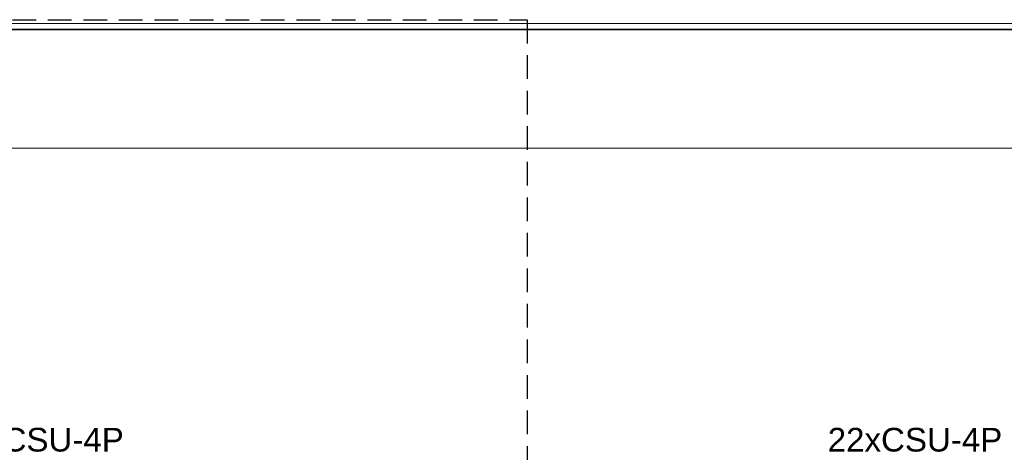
# Model space of a CAD drawing. Header units: millimetres. Extents: x 4476663 to 4477054, y -30323851 to -30323414.
# Tile 106 of 256: x 4476925.74 to 4476934.06, y -30323783.16 to -30323779.51. Entities that reach past the tile are written whole.
import ezdxf

# ---------------------------------------------------------------- set-up
doc = ezdxf.new("R2010")
doc.units = ezdxf.units.MM
doc.linetypes.add('JIS_02_2.0', pattern=[0.3, 0.2, -0.1])
doc.linetypes.add('NULL', pattern=[0])
for name, color, linetype, lineweight in [('CE-Textos fios', 7, 'Continuous', 9), ('IFC-Parede padrão-Contorno', 44, 'Continuous', 5), ('IFC-Parede-Contorno', 42, 'Continuous', 5)]:
    doc.layers.add(name, color=color, linetype=linetype, lineweight=lineweight)
doc.styles.add('ARIAL', font='arial.ttf')

msp = doc.modelspace()

# ---------------------------------------------------------------- linework, layer by layer
at = {"color": 3, "linetype": 'JIS_02_2.0'}
msp.add_lwpolyline([(4476911.8767, -30323779.5124), (4476930.025, -30323779.5124), (4476930.025, -30323787.838), (4476911.8767, -30323787.838)], close=True, dxfattribs=at)
at = {"layer": 'IFC-Parede padrão-Contorno', "color": 8, "lineweight": 5}
for p, q in [((4476911.9824, -30323779.598), (4476938.0255, -30323779.598)), ((4476899.984, -30323780.598), (4476945.8786, -30323780.598))]:
    msp.add_line(p, q, dxfattribs=at)
at = {"layer": 'IFC-Parede-Contorno', "color": 8, "lineweight": 5}
for p, q in [((4476921.3784, -30323779.5438), (4476938.5683, -30323779.5438)), ((4476923.7883, -30323779.5919), (4476939.7234, -30323779.5919))]:
    msp.add_line(p, q, dxfattribs=at)

# ---------------------------------------------------------------- texts
at = {"layer": 'CE-Textos fios', "linetype": 'NULL', "char_height": 0.2, "width": 2.95061, "attachment_point": 7, "line_spacing_factor": 0.6, "style": 'ARIAL'}
for s, insert in [('18xCSU-4P', (4476925.1433, -30323783.1612)), ('22xCSU-4P', (4476932.5659, -30323783.1612))]:
    msp.add_mtext(s, dxfattribs=dict(at, insert=insert))

doc.saveas('drawing.dxf')
